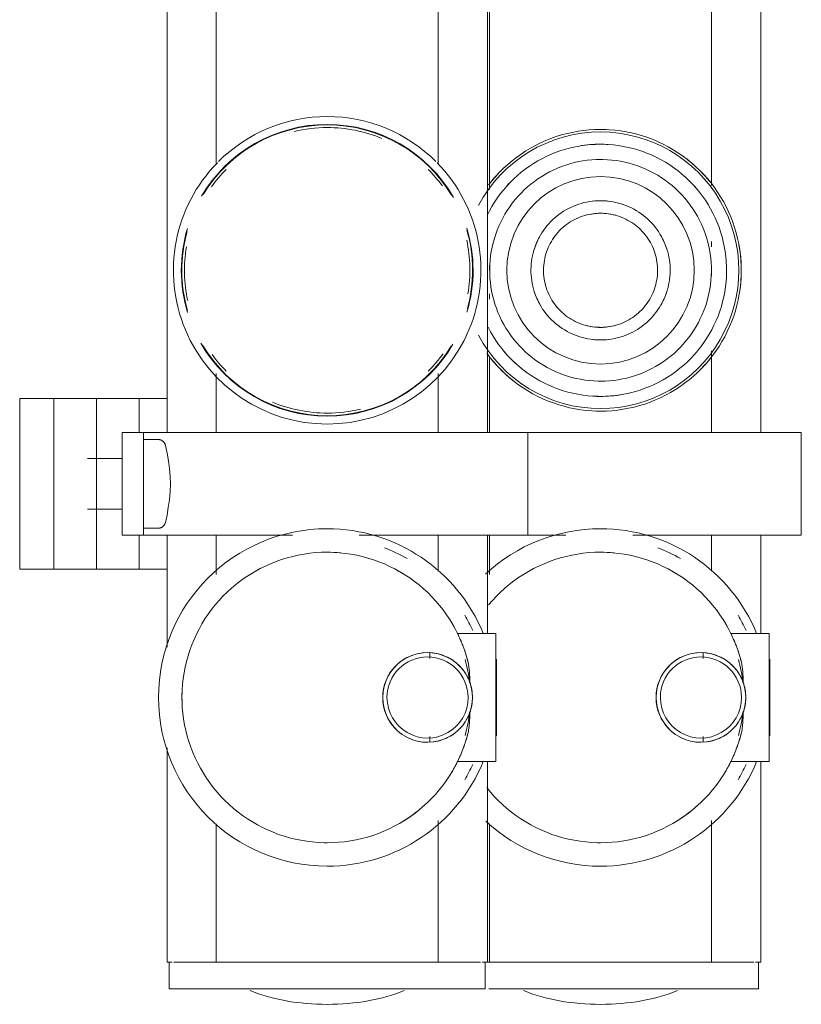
# Model space of a CAD drawing. Header units: millimetres. Extents: x 25703 to 50721, y 2709 to 39176.
# Tile 42 of 50: x 34063 to 34155, y 36565 to 36680. Entities that reach past the tile are written whole.
import ezdxf

# ---------------------------------------------------------------- set-up
doc = ezdxf.new("R2010")
doc.units = ezdxf.units.MM
doc.linetypes.add('ADSK_Скрыто', pattern=[300, 150, -150])
doc.layers.add('A-DETL-____-HDLN', color=90, linetype='ADSK_Скрыто', lineweight=9)
doc.layers.add('M-EQPM-____-OTLN', color=50, linetype='Continuous', lineweight=20)

# ---------------------------------------------------------------- blocks, each defined once
blk = doc.blocks.new('ADSK_Коллектор с регулирующими клапанами и расходомерами - N4-1658406-В_Этаж 02_Вентиляция')
at = {"layer": 'A-DETL-____-HDLN', "flags": 128}
for points in [[(200.92, 16.64), (200.94, 16.67), (200.96, 16.7), (200.98, 16.73), (201, 16.76), (201.02, 16.79), (201.05, 16.81), (201.07, 16.84), (201.1, 16.86), (201.13, 16.89), (201.16, 16.91), (201.18, 16.93), (201.21, 16.95), (201.25, 16.97)], [(210.77, 16.96), (210.8, 16.94), (210.83, 16.92), (210.86, 16.9), (210.88, 16.88), (210.91, 16.85), (210.94, 16.83), (210.96, 16.8), (210.99, 16.77), (211.01, 16.75), (211.03, 16.72), (211.05, 16.69), (211.07, 16.66)]]:
    blk.add_lwpolyline(points, dxfattribs=at)
at = {"layer": 'M-EQPM-____-OTLN'}
for p, q in [((212, 91.5), (200, 91.5)), ((200, 91.5), (200, 85)), ((212, 85), (212, 91.5)), ((223.5, 87.75), (223.5, 83.26)), ((238.5, 87.75), (223.5, 87.75)), ((223.5, 87.75), (223.5, 86.36)), ((235.5, 87.8), (226.5, 87.8)), ((226.65, 87.8), (226.5, 87.8)), ((235.5, 87.8), (235.35, 87.8)), ((238.5, 83.26), (238.5, 87.75)), ((238.5, 87.75), (238.5, 86.36)), ((200, 86.75), (62, 86.75)), ((223.55, 86.75), (212, 86.75)), ((262, 86.75), (238.45, 86.75)), ((262, 86.15), (262, 86.75)), ((265.1, 86.5), (262, 86.5)), ((265.1, 54.92), (265.1, 86.5)), ((223.5, 84.38), (223.5, 86.27)), ((238.5, 86.27), (238.5, 84.38)), ((262, 81.55), (262, 85.94)), ((200, 59.5), (200, 85)), ((212, 85), (212, 71.76)), ((171.06, 81), (140.44, 81)), ((178.24, 81), (177.62, 81)), ((181.61, 81), (181, 81)), ((200, 81), (190.44, 81)), ((216.22, 81), (212, 81)), ((262, 81), (245.39, 81)), ((262, 81.55), (262, 81)), ((262, 80), (262, 81)), ((226.45, 80), (225.79, 80)), ((236.21, 80), (235.55, 80)), ((262, 80), (262, 56)), ((212, 63.94), (212, 59.5)), ((212, 59.5), (200, 59.5)), ((200, 59.5), (200, 53)), ((212, 53), (212, 59.5)), ((223.5, 55.75), (223.5, 51.26)), ((238.5, 55.75), (223.5, 55.75)), ((223.5, 55.75), (223.5, 54.27)), ((235.5, 55.8), (226.5, 55.8)), ((226.65, 55.8), (226.5, 55.8)), ((235.5, 55.8), (235.35, 55.8)), ((238.5, 51.26), (238.5, 55.75)), ((238.5, 55.75), (238.5, 54.27)), ((262, 55), (262, 56)), ((200, 54.75), (62, 54.75)), ((140.94, 55), (171.56, 55)), ((180.39, 55), (181, 55)), ((183.76, 55), (184.38, 55)), ((191.1, 55), (200, 55)), ((212, 55), (216.61, 55)), ((223.55, 54.75), (212, 54.75)), ((223.5, 52.38), (223.5, 54.27)), ((262, 54.75), (238.45, 54.75)), ((238.5, 54.27), (238.5, 52.38)), ((245.78, 55), (262, 55)), ((262, 55), (262, 54.75)), ((262, 54.15), (262, 54.75)), ((265.1, 54.5), (262, 54.5)), ((265.1, 17.5), (265.1, 54.5)), ((262, 49.55), (262, 53.94)), ((200, 18.5), (200, 53)), ((212, 53), (212, 39.76)), ((168.44, 49), (143.07, 49)), ((200, 49), (193.07, 49)), ((216.22, 49), (212, 49)), ((262, 49), (245.39, 49)), ((262, 49.55), (262, 49)), ((262, 48), (262, 49)), ((226.45, 48), (225.79, 48)), ((236.21, 48), (235.55, 48)), ((262, 48), (262, 24)), ((212, 31.94), (212, 18.5)), ((262, 23), (262, 24)), ((143.07, 23), (168.44, 23)), ((193.07, 23), (200, 23)), ((212, 23), (216.61, 23)), ((245.78, 23), (262, 23)), ((262, 23), (262, 22.45)), ((262, 18.06), (262, 22.45)), ((200, 14.5), (200, 18.5)), ((212, 18.5), (212, 14.5)), ((262, 17.25), (262, 17.85)), ((262, 17.5), (265.1, 17.5)), ((62, 17.25), (200, 17.25)), ((196, 14), (196, 17.25)), ((200.8, 16.19), (200.8, 14.5)), ((211.2, 14.5), (211.2, 16.19)), ((212, 17.25), (225.1, 17.25)), ((216, 17.25), (216, 14)), ((236.9, 17.25), (262, 17.25)), ((200, 14), (196, 14)), ((196, 14), (196, 11.66)), ((200, 12), (200, 14.5)), ((212, 14.5), (200, 14.5)), ((212, 14.5), (212, 12)), ((216, 14), (212, 14)), ((216, 11.66), (216, 14)), ((196, 10.17), (196, 11.66)), ((200, 12), (212, 12)), ((203.04, 12), (203.04, 7.93)), ((208.96, 7.93), (208.96, 12)), ((216, 11.66), (216, 10.17)), ((196, 9), (196, 10.17)), ((216, 10.17), (216, 9)), ((216, 9), (196, 9)), ((196, 9), (196, 6.66)), ((216, 6.66), (216, 9)), ((196, 5.17), (196, 6.66)), ((216, 6.66), (216, 5.17)), ((196, 4), (196, 5.17)), ((216, 5.17), (216, 4)), ((196, 4), (196, 0)), ((206, 4), (196, 4)), ((216, 4), (206, 4)), ((216, 0), (216, 4)), ((196, 0), (206, 0)), ((206, 0), (216, 0))]:
    blk.add_line(p, q, dxfattribs=at)
at = {"layer": 'M-EQPM-____-OTLN', "flags": 128}
for points in [[(197.48, 68), (197.47, 68.66), (197.43, 69.32), (197.36, 69.97), (197.27, 70.63), (197.15, 71.27), (197.01, 71.92), (196.84, 72.56), (196.65, 73.18), (196.43, 73.81), (196.18, 74.42), (195.91, 75.02), (195.62, 75.61), (195.3, 76.19), (194.97, 76.76), (194.6, 77.31), (194.22, 77.84), (193.82, 78.36), (193.39, 78.87), (192.95, 79.36), (192.48, 79.82), (192, 80.27), (191.5, 80.7), (190.99, 81.11), (190.45, 81.5), (189.91, 81.87), (189.34, 82.21), (188.77, 82.54), (188.18, 82.84), (187.58, 83.11), (186.97, 83.36), (186.35, 83.59), (185.73, 83.79), (185.09, 83.97), (184.45, 84.12), (183.8, 84.24), (183.15, 84.34), (182.49, 84.42), (181.84, 84.46), (181.18, 84.48), (180.52, 84.48), (179.86, 84.44), (179.2, 84.38), (178.55, 84.3), (177.9, 84.19), (177.26, 84.05), (176.62, 83.89), (175.98, 83.7), (175.36, 83.49), (174.75, 83.25), (174.14, 82.99), (173.55, 82.7), (172.96, 82.39), (172.4, 82.06), (171.84, 81.7), (171.3, 81.33), (170.77, 80.93), (170.27, 80.51), (169.77, 80.07), (169.3, 79.61), (168.85, 79.13), (168.41, 78.64), (167.99, 78.13), (167.6, 77.6), (167.23, 77.05), (166.88, 76.5), (166.55, 75.93), (166.24, 75.34), (165.96, 74.75), (165.7, 74.14), (165.47, 73.52), (165.26, 72.9), (165.08, 72.26), (164.92, 71.62), (164.79, 70.98), (164.68, 70.33), (164.6, 69.67), (164.55, 69.01), (164.52, 68.36), (164.52, 68)], [(226.85, 84.49), (226.2, 84.31), (225.55, 84.1), (224.91, 83.87), (224.28, 83.62), (223.66, 83.33), (223.05, 83.03), (222.46, 82.7), (221.88, 82.35), (221.31, 81.97), (220.76, 81.57), (220.23, 81.15), (219.71, 80.71), (219.21, 80.25), (218.73, 79.77), (218.27, 79.27), (217.83, 78.75), (217.41, 78.21), (217.01, 77.66), (216.64, 77.09), (216.28, 76.51), (215.96, 75.92), (215.65, 75.31), (215.37, 74.69), (215.12, 74.06), (214.89, 73.42), (214.68, 72.77), (214.51, 72.11), (214.35, 71.45), (214.23, 70.78), (214.13, 70.11), (214.06, 69.43), (214.02, 68.76), (214, 68.08), (214, 68)], [(248, 68), (247.99, 68.68), (247.95, 69.36), (247.88, 70.04), (247.78, 70.71), (247.66, 71.38), (247.51, 72.04), (247.34, 72.7), (247.14, 73.35), (246.91, 73.99), (246.66, 74.62), (246.38, 75.24), (246.08, 75.85), (245.75, 76.45), (245.4, 77.03), (245.03, 77.6), (244.64, 78.15), (244.22, 78.69), (243.78, 79.21), (243.32, 79.71), (242.84, 80.2), (242.35, 80.66), (241.83, 81.1), (241.3, 81.53), (240.75, 81.93), (240.19, 82.31), (239.61, 82.66), (239.01, 82.99), (238.41, 83.3), (237.79, 83.59), (237.16, 83.84), (236.52, 84.08), (235.87, 84.29), (235.22, 84.47), (235.15, 84.49)], [(195.76, 68), (195.74, 68.59), (195.71, 69.18), (195.65, 69.77), (195.57, 70.35), (195.46, 70.93), (195.33, 71.51), (195.18, 72.08), (195.01, 72.64), (194.81, 73.2), (194.59, 73.75), (194.35, 74.29), (194.09, 74.81), (193.81, 75.33), (193.5, 75.84), (193.18, 76.33), (192.84, 76.81), (192.47, 77.28), (192.09, 77.73), (191.7, 78.17), (191.28, 78.59), (190.85, 78.99), (190.4, 79.37), (189.94, 79.74), (189.46, 80.09), (188.97, 80.42), (188.47, 80.73), (187.95, 81.01), (187.43, 81.28), (186.89, 81.53), (186.35, 81.75), (185.79, 81.96), (185.23, 82.14), (184.66, 82.29), (184.09, 82.43), (183.51, 82.54), (182.92, 82.63), (182.34, 82.69), (181.75, 82.74), (181.16, 82.75), (180.57, 82.75), (179.98, 82.72), (179.39, 82.67), (178.81, 82.59), (178.22, 82.49), (177.65, 82.37), (177.08, 82.22), (176.51, 82.06), (175.95, 81.87), (175.4, 81.65), (174.86, 81.42), (174.33, 81.16), (173.81, 80.88), (173.3, 80.59), (172.8, 80.27), (172.32, 79.93), (171.85, 79.57), (171.39, 79.2), (170.95, 78.8), (170.53, 78.39), (170.12, 77.97), (169.73, 77.52), (169.36, 77.07), (169, 76.59), (168.67, 76.11), (168.36, 75.61), (168.06, 75.09), (167.79, 74.57), (167.54, 74.04), (167.31, 73.5), (167.1, 72.94), (166.91, 72.38), (166.75, 71.82), (166.61, 71.24), (166.49, 70.66), (166.39, 70.08), (166.32, 69.5), (166.27, 68.91), (166.25, 68.32), (166.24, 68)], [(193.98, 68), (193.97, 68.52), (193.94, 69.04), (193.89, 69.55), (193.81, 70.07), (193.72, 70.58), (193.61, 71.08), (193.47, 71.59), (193.32, 72.08), (193.15, 72.57), (192.95, 73.05), (192.74, 73.53), (192.51, 73.99), (192.26, 74.45), (192, 74.89), (191.71, 75.33), (191.41, 75.75), (191.09, 76.16), (190.76, 76.56), (190.41, 76.94), (190.04, 77.31), (189.66, 77.66), (189.27, 78), (188.86, 78.33), (188.44, 78.63), (188.01, 78.92), (187.57, 79.19), (187.12, 79.45), (186.65, 79.68), (186.18, 79.9), (185.7, 80.1), (185.22, 80.27), (184.72, 80.43), (184.22, 80.57), (183.72, 80.69), (183.21, 80.79), (182.69, 80.87), (182.18, 80.92), (181.66, 80.96), (181.14, 80.98), (180.62, 80.97), (180.1, 80.95), (179.59, 80.9), (179.07, 80.83), (178.56, 80.75), (178.05, 80.64), (177.55, 80.51), (177.05, 80.36), (176.56, 80.2), (176.08, 80.01), (175.6, 79.8), (175.13, 79.58), (174.67, 79.33), (174.23, 79.07), (173.79, 78.79), (173.36, 78.49), (172.95, 78.18), (172.55, 77.85), (172.16, 77.5), (171.79, 77.14), (171.43, 76.77), (171.09, 76.38), (170.76, 75.97), (170.45, 75.56), (170.16, 75.13), (169.88, 74.69), (169.62, 74.24), (169.38, 73.78), (169.16, 73.31), (168.96, 72.83), (168.77, 72.35), (168.61, 71.86), (168.46, 71.36), (168.34, 70.85), (168.24, 70.34), (168.15, 69.83), (168.09, 69.32), (168.05, 68.8), (168.02, 68.28), (168.02, 68)], [(189.15, 68), (189.14, 68.33), (189.12, 68.65), (189.09, 68.98), (189.05, 69.3), (188.99, 69.62), (188.92, 69.94), (188.83, 70.25), (188.74, 70.56), (188.63, 70.87), (188.51, 71.17), (188.37, 71.47), (188.23, 71.76), (188.07, 72.05), (187.91, 72.33), (187.73, 72.6), (187.54, 72.87), (187.34, 73.12), (187.13, 73.37), (186.91, 73.61), (186.68, 73.85), (186.44, 74.07), (186.19, 74.28), (185.94, 74.48), (185.67, 74.68), (185.4, 74.86), (185.13, 75.03), (184.84, 75.19), (184.55, 75.34), (184.25, 75.47), (183.95, 75.6), (183.65, 75.71), (183.34, 75.81), (183.02, 75.9), (182.71, 75.97), (182.39, 76.03), (182.06, 76.08), (181.74, 76.12), (181.41, 76.14), (181.09, 76.15), (180.76, 76.15), (180.44, 76.13), (180.11, 76.1), (179.79, 76.06), (179.47, 76), (179.15, 75.94), (178.83, 75.86), (178.52, 75.76), (178.21, 75.66), (177.91, 75.54), (177.61, 75.41), (177.31, 75.27), (177.03, 75.12), (176.75, 74.95), (176.47, 74.78), (176.2, 74.59), (175.94, 74.39), (175.69, 74.18), (175.45, 73.97), (175.22, 73.74), (174.99, 73.51), (174.77, 73.26), (174.57, 73.01), (174.37, 72.75), (174.19, 72.48), (174.02, 72.2), (173.85, 71.92), (173.7, 71.63), (173.56, 71.34), (173.44, 71.04), (173.32, 70.73), (173.22, 70.42), (173.13, 70.11), (173.05, 69.79), (172.98, 69.47), (172.93, 69.15), (172.89, 68.83), (172.87, 68.5), (172.85, 68.18), (172.85, 68)], [(187.68, 68), (187.67, 68.27), (187.65, 68.53), (187.63, 68.8), (187.59, 69.06), (187.54, 69.33), (187.48, 69.59), (187.42, 69.84), (187.34, 70.1), (187.25, 70.35), (187.15, 70.6), (187.04, 70.84), (186.92, 71.08), (186.79, 71.32), (186.66, 71.55), (186.51, 71.77), (186.35, 71.99), (186.19, 72.2), (186.02, 72.4), (185.84, 72.6), (185.65, 72.79), (185.46, 72.97), (185.25, 73.15), (185.04, 73.31), (184.83, 73.47), (184.61, 73.62), (184.38, 73.76), (184.15, 73.89), (183.91, 74.01), (183.67, 74.12), (183.42, 74.22), (183.17, 74.31), (182.91, 74.4), (182.66, 74.47), (182.4, 74.53), (182.13, 74.58), (181.87, 74.62), (181.61, 74.65), (181.34, 74.67), (181.07, 74.68), (180.81, 74.67), (180.54, 74.66), (180.27, 74.64), (180.01, 74.6), (179.74, 74.56), (179.48, 74.5), (179.22, 74.44), (178.97, 74.36), (178.72, 74.27), (178.47, 74.18), (178.22, 74.07), (177.98, 73.95), (177.75, 73.83), (177.52, 73.69), (177.29, 73.55), (177.07, 73.4), (176.86, 73.24), (176.65, 73.07), (176.45, 72.89), (176.26, 72.7), (176.08, 72.51), (175.9, 72.31), (175.73, 72.1), (175.57, 71.89), (175.42, 71.67), (175.28, 71.44), (175.15, 71.21), (175.02, 70.97), (174.91, 70.73), (174.8, 70.49), (174.71, 70.24), (174.63, 69.98), (174.55, 69.73), (174.49, 69.47), (174.43, 69.21), (174.39, 68.94), (174.36, 68.68), (174.34, 68.41), (174.33, 68.14), (174.32, 68)], [(164.52, 68), (164.53, 67.34), (164.57, 66.68), (164.64, 66.03), (164.73, 65.37), (164.85, 64.73), (164.99, 64.08), (165.16, 63.44), (165.35, 62.82), (165.57, 62.19), (165.82, 61.58), (166.09, 60.98), (166.38, 60.39), (166.7, 59.81), (167.03, 59.24), (167.4, 58.69), (167.78, 58.16), (168.18, 57.64), (168.61, 57.13), (169.05, 56.64), (169.52, 56.18), (170, 55.73), (170.5, 55.3), (171.01, 54.89)], [(166.24, 68), (166.26, 67.41), (166.29, 66.82), (166.35, 66.23), (166.43, 65.65), (166.54, 65.07), (166.67, 64.49), (166.82, 63.92), (166.99, 63.36), (167.19, 62.8), (167.41, 62.25), (167.65, 61.71), (167.91, 61.19), (168.19, 60.67), (168.5, 60.16), (168.82, 59.67), (169.16, 59.19), (169.53, 58.72), (169.91, 58.27), (170.3, 57.83), (170.72, 57.41), (171.15, 57.01), (171.6, 56.63), (172.06, 56.26), (172.54, 55.91), (173.03, 55.58), (173.53, 55.27), (174.05, 54.99), (174.57, 54.72)], [(168.02, 68), (168.03, 67.48), (168.06, 66.96), (168.11, 66.45), (168.19, 65.93), (168.28, 65.42), (168.39, 64.92), (168.53, 64.41), (168.68, 63.92), (168.85, 63.43), (169.05, 62.95), (169.26, 62.47), (169.49, 62.01), (169.74, 61.55), (170, 61.11), (170.29, 60.67), (170.59, 60.25), (170.91, 59.84), (171.24, 59.44), (171.59, 59.06), (171.96, 58.69), (172.34, 58.34), (172.73, 58), (173.14, 57.67), (173.56, 57.37), (173.99, 57.08), (174.43, 56.81), (174.88, 56.55), (175.35, 56.32), (175.82, 56.1), (176.3, 55.9), (176.78, 55.73), (177.28, 55.57), (177.78, 55.43), (178.28, 55.31), (178.79, 55.21), (179.31, 55.13), (179.82, 55.08), (180.34, 55.04), (180.86, 55.02), (181.38, 55.03), (181.9, 55.05), (182.41, 55.1), (182.93, 55.17), (183.44, 55.25), (183.95, 55.36), (184.45, 55.49), (184.95, 55.64), (185.44, 55.8), (185.92, 55.99), (186.4, 56.2), (186.87, 56.42), (187.33, 56.67), (187.77, 56.93), (188.21, 57.21), (188.64, 57.51), (189.05, 57.82), (189.45, 58.15), (189.84, 58.5), (190.21, 58.86), (190.57, 59.23), (190.91, 59.62), (191.24, 60.03), (191.55, 60.44), (191.84, 60.87), (192.12, 61.31), (192.38, 61.76), (192.62, 62.22), (192.84, 62.69), (193.04, 63.17), (193.23, 63.65), (193.39, 64.14), (193.54, 64.64), (193.66, 65.15), (193.76, 65.66), (193.85, 66.17), (193.91, 66.68), (193.95, 67.2), (193.98, 67.72), (193.98, 68)], [(172.85, 68), (172.86, 67.67), (172.88, 67.35), (172.91, 67.02), (172.95, 66.7), (173.01, 66.38), (173.08, 66.06), (173.17, 65.75), (173.26, 65.44), (173.37, 65.13), (173.49, 64.83), (173.63, 64.53), (173.77, 64.24), (173.93, 63.95), (174.09, 63.67), (174.27, 63.4), (174.46, 63.13), (174.66, 62.88), (174.87, 62.63), (175.09, 62.39), (175.32, 62.15), (175.56, 61.93), (175.81, 61.72), (176.06, 61.52), (176.33, 61.32), (176.6, 61.14), (176.87, 60.97), (177.16, 60.81), (177.45, 60.66), (177.75, 60.53), (178.05, 60.4), (178.35, 60.29), (178.66, 60.19), (178.98, 60.1), (179.29, 60.03), (179.61, 59.97), (179.94, 59.92), (180.26, 59.88), (180.59, 59.86), (180.91, 59.85), (181.24, 59.85), (181.56, 59.87), (181.89, 59.9), (182.21, 59.94), (182.53, 60), (182.85, 60.06), (183.17, 60.14), (183.48, 60.24), (183.79, 60.34), (184.09, 60.46), (184.39, 60.59), (184.69, 60.73), (184.97, 60.88), (185.25, 61.05), (185.53, 61.22), (185.8, 61.41), (186.06, 61.61), (186.31, 61.82), (186.55, 62.03), (186.78, 62.26), (187.01, 62.49), (187.23, 62.74), (187.43, 62.99), (187.63, 63.25), (187.81, 63.52), (187.98, 63.8), (188.15, 64.08), (188.3, 64.37), (188.44, 64.66), (188.56, 64.96), (188.68, 65.27), (188.78, 65.58), (188.87, 65.89), (188.95, 66.21), (189.02, 66.53), (189.07, 66.85), (189.11, 67.17), (189.13, 67.5), (189.15, 67.82), (189.15, 68)], [(174.32, 68), (174.33, 67.73), (174.35, 67.47), (174.37, 67.2), (174.41, 66.94), (174.46, 66.67), (174.52, 66.41), (174.58, 66.16), (174.66, 65.9), (174.75, 65.65), (174.85, 65.4), (174.96, 65.16), (175.08, 64.92), (175.21, 64.68), (175.34, 64.45), (175.49, 64.23), (175.65, 64.01), (175.81, 63.8), (175.98, 63.6), (176.16, 63.4), (176.35, 63.21), (176.54, 63.03), (176.75, 62.85), (176.96, 62.69), (177.17, 62.53), (177.39, 62.38), (177.62, 62.24), (177.85, 62.11), (178.09, 61.99), (178.33, 61.88), (178.58, 61.78), (178.83, 61.69), (179.09, 61.6), (179.34, 61.53), (179.6, 61.47), (179.87, 61.42), (180.13, 61.38), (180.39, 61.35), (180.66, 61.33), (180.93, 61.32), (181.19, 61.33), (181.46, 61.34), (181.73, 61.36), (181.99, 61.4), (182.26, 61.44), (182.52, 61.5), (182.78, 61.56), (183.03, 61.64), (183.28, 61.73), (183.53, 61.82), (183.78, 61.93), (184.02, 62.05), (184.25, 62.17), (184.48, 62.31), (184.71, 62.45), (184.93, 62.6), (185.14, 62.76), (185.35, 62.93), (185.55, 63.11), (185.74, 63.3), (185.92, 63.49), (186.1, 63.69), (186.27, 63.9), (186.43, 64.11), (186.58, 64.33), (186.72, 64.56), (186.85, 64.79), (186.98, 65.03), (187.09, 65.27), (187.2, 65.51), (187.29, 65.76), (187.37, 66.02), (187.45, 66.27), (187.51, 66.53), (187.57, 66.79), (187.61, 67.06), (187.64, 67.32), (187.66, 67.59), (187.67, 67.86), (187.68, 68)], [(187.67, 54.84), (188.19, 55.12), (188.7, 55.41), (189.2, 55.73), (189.68, 56.07), (190.15, 56.43), (190.61, 56.8), (191.05, 57.2), (191.47, 57.61), (191.88, 58.03), (192.27, 58.48), (192.64, 58.93), (193, 59.41), (193.33, 59.89), (193.64, 60.39), (193.94, 60.91), (194.21, 61.43), (194.46, 61.96), (194.69, 62.5), (194.9, 63.06), (195.09, 63.62), (195.25, 64.18), (195.39, 64.76), (195.51, 65.34), (195.61, 65.92), (195.68, 66.5), (195.73, 67.09), (195.75, 67.68), (195.76, 68)], [(190.7, 54.67), (191.23, 55.07), (191.73, 55.49), (192.23, 55.93), (192.7, 56.39), (193.15, 56.87), (193.59, 57.36), (194.01, 57.87), (194.4, 58.4), (194.77, 58.95), (195.12, 59.5), (195.45, 60.07), (195.76, 60.66), (196.04, 61.25), (196.3, 61.86), (196.53, 62.48), (196.74, 63.1), (196.92, 63.74), (197.08, 64.38), (197.21, 65.02), (197.32, 65.67), (197.4, 66.33), (197.45, 66.99), (197.48, 67.64), (197.48, 68)], [(214, 68), (214.01, 67.32), (214.05, 66.64), (214.12, 65.96), (214.22, 65.29), (214.34, 64.62), (214.49, 63.96), (214.66, 63.3), (214.86, 62.65), (215.09, 62.01), (215.34, 61.38), (215.62, 60.76), (215.92, 60.15), (216.25, 59.55), (216.6, 58.97), (216.97, 58.4), (217.36, 57.85), (217.78, 57.31), (218.22, 56.79), (218.68, 56.29), (219.16, 55.8), (219.65, 55.34), (220.17, 54.9)], [(241.55, 54.67), (242.07, 55.1), (242.58, 55.55), (243.07, 56.03), (243.54, 56.52), (243.98, 57.03), (244.41, 57.56), (244.82, 58.1), (245.21, 58.66), (245.57, 59.24), (245.91, 59.83), (246.22, 60.43), (246.51, 61.04), (246.78, 61.67), (247.02, 62.31), (247.23, 62.95), (247.42, 63.6), (247.58, 64.26), (247.72, 64.93), (247.83, 65.6), (247.91, 66.28), (247.97, 66.95), (248, 67.63), (248, 68)], [(226.85, 52.49), (226.2, 52.31), (225.55, 52.1), (224.91, 51.87), (224.28, 51.62), (223.66, 51.33), (223.05, 51.03), (222.46, 50.7), (221.88, 50.35), (221.31, 49.97), (220.76, 49.57), (220.23, 49.15), (219.71, 48.71), (219.21, 48.25), (218.73, 47.77), (218.27, 47.27), (217.83, 46.75), (217.41, 46.21), (217.01, 45.66), (216.64, 45.09), (216.28, 44.51), (215.96, 43.92), (215.65, 43.31), (215.37, 42.69), (215.12, 42.06), (214.89, 41.42), (214.68, 40.77), (214.51, 40.11), (214.35, 39.45), (214.23, 38.78), (214.13, 38.11), (214.06, 37.43), (214.02, 36.76), (214, 36.08), (214, 36)], [(248, 36), (247.99, 36.68), (247.95, 37.36), (247.88, 38.04), (247.78, 38.71), (247.66, 39.38), (247.51, 40.04), (247.34, 40.7), (247.14, 41.35), (246.91, 41.99), (246.66, 42.62), (246.38, 43.24), (246.08, 43.85), (245.75, 44.45), (245.4, 45.03), (245.03, 45.6), (244.64, 46.15), (244.22, 46.69), (243.78, 47.21), (243.32, 47.71), (242.84, 48.2), (242.35, 48.66), (241.83, 49.1), (241.3, 49.53), (240.75, 49.93), (240.19, 50.31), (239.61, 50.66), (239.01, 50.99), (238.41, 51.3), (237.79, 51.59), (237.16, 51.84), (236.52, 52.08), (235.87, 52.29), (235.22, 52.47), (235.15, 52.49)], [(214, 36), (214.01, 35.32), (214.05, 34.64), (214.12, 33.96), (214.22, 33.29), (214.34, 32.62), (214.49, 31.96), (214.66, 31.3), (214.86, 30.65), (215.09, 30.01), (215.34, 29.38), (215.62, 28.76), (215.92, 28.15), (216.25, 27.55), (216.6, 26.97), (216.97, 26.4), (217.36, 25.85), (217.78, 25.31), (218.22, 24.79), (218.68, 24.29), (219.16, 23.8), (219.65, 23.34), (220.17, 22.9), (220.7, 22.47), (221.25, 22.07), (221.81, 21.69), (222.39, 21.34), (222.99, 21.01), (223.59, 20.7), (224.21, 20.41), (224.84, 20.16), (225.48, 19.92), (226.13, 19.71), (226.78, 19.53), (227.44, 19.38), (228.11, 19.25), (228.78, 19.15), (229.46, 19.07), (230.14, 19.02), (230.82, 19), (231.5, 19.01), (232.18, 19.04), (232.85, 19.1), (233.53, 19.19), (234.2, 19.3), (234.86, 19.44), (235.52, 19.61), (236.17, 19.81), (236.82, 20.03), (237.45, 20.27), (238.07, 20.54), (238.69, 20.84), (239.29, 21.16), (239.87, 21.5), (240.45, 21.87), (241, 22.26), (241.55, 22.67), (242.07, 23.1), (242.58, 23.55), (243.07, 24.03), (243.54, 24.52), (243.98, 25.03), (244.41, 25.56), (244.82, 26.1), (245.21, 26.66), (245.57, 27.24), (245.91, 27.83), (246.22, 28.43), (246.51, 29.04), (246.78, 29.67), (247.02, 30.31), (247.23, 30.95), (247.42, 31.6), (247.58, 32.26), (247.72, 32.93), (247.83, 33.6), (247.91, 34.28), (247.97, 34.95), (248, 35.63), (248, 36)], [(201.5, 17.07), (202.4, 17.26), (203.31, 17.41), (204.23, 17.53), (205.15, 17.61), (206, 17.65)], [(206, 17.65), (206.92, 17.61), (207.84, 17.52), (208.76, 17.4), (209.67, 17.25), (210.5, 17.07)], [(200.8, 16.19), (200.8, 16.23), (200.8, 16.26), (200.81, 16.3), (200.81, 16.33), (200.82, 16.37), (200.83, 16.4), (200.84, 16.44), (200.85, 16.47), (200.86, 16.51), (200.87, 16.54), (200.89, 16.57), (200.9, 16.61), (200.92, 16.64), (200.94, 16.67), (200.96, 16.7), (200.98, 16.73), (201, 16.76), (201.02, 16.79), (201.05, 16.81), (201.07, 16.84), (201.1, 16.86), (201.13, 16.89), (201.16, 16.91), (201.18, 16.93), (201.21, 16.95), (201.25, 16.97), (201.28, 16.99), (201.31, 17), (201.34, 17.02), (201.38, 17.03), (201.41, 17.04), (201.44, 17.05), (201.48, 17.06), (201.5, 17.07)], [(210.5, 17.07), (210.54, 17.06), (210.57, 17.05), (210.61, 17.04), (210.64, 17.03), (210.67, 17.01), (210.7, 17), (210.74, 16.98), (210.77, 16.96), (210.8, 16.94), (210.83, 16.92), (210.86, 16.9), (210.88, 16.88), (210.91, 16.85), (210.94, 16.83), (210.96, 16.8), (210.99, 16.77), (211.01, 16.75), (211.03, 16.72), (211.05, 16.69), (211.07, 16.66), (211.09, 16.63), (211.11, 16.59), (211.12, 16.56), (211.13, 16.53), (211.15, 16.49), (211.16, 16.46), (211.17, 16.42), (211.18, 16.39), (211.18, 16.35), (211.19, 16.32), (211.2, 16.28), (211.2, 16.25), (211.2, 16.21), (211.2, 16.19)]]:
    blk.add_lwpolyline(points, dxfattribs=at)
at = {"layer": 'M-EQPM-____-OTLN'}
for centre, radius, start, end in [((231, 68), 19.75, 112.318, 180), ((231, 68), 19.75, 0, 67.682), ((181, 68), 16.19, 360, 180), ((181, 68), 16.48, 80.7583, 100.4701), ((231, 68), 18.76, 114.7215, 120.879), ((231, 79.75), 5.25, 90, 177.6758), ((231, 79.75), 4.75, 90, 270), ((231, 68), 16.75, 95.8224, 105.3739), ((231, 79.75), 5.25, 2.3242, 90), ((231, 79.75), 4.75, 270, 90), ((231, 68), 16.75, 74.6261, 84.1776), ((231, 68), 18.76, 59.121, 65.2785), ((231, 68), 17, 116.179, 120.9014), ((231, 68), 17, 58.5193, 63.821), ((181, 68), 14.76, 86.4164, 92.8479), ((181, 68), 14.76, 86.407, 92.8444), ((181, 68), 16.48, 129.0526, 142.0096), ((181, 68), 16.48, 42.7006, 51.0219), ((231, 79.75), 5.25, 158.7952, 270), ((231, 79.75), 5.25, 270, 21.2048), ((231, 79.75), 5.25, 182.3242, 270), ((231, 79.75), 5.25, 270, 357.6758), ((181, 68), 14.76, 129.4407, 138.1279), ((181, 68), 14.76, 129.4338, 138.1241), ((181, 68), 10.97, 0, 180), ((231, 68), 17, 29.0071, 42.3187), ((231, 68), 18.76, 150.0539, 159.1057), ((231, 68), 17, 148.0895, 151.3354), ((181, 68), 8.15, 107.956, 120), ((181, 68), 8.15, 60, 71.6603), ((181, 68), 14.76, 360, 9.7004), ((181, 68), 14.76, 360, 9.6983), ((181, 68), 6.68, 164.5765, 180), ((181, 68), 6.68, 360, 15.4235), ((231, 68), 17, 174.7185, 180), ((181, 68), 16.48, 177.6765, 180), ((181, 68), 16.48, 180, 182.6477), ((181, 68), 16.19, 180, 242.0876), ((181, 68), 14.76, 176.6203, 180), ((181, 68), 14.76, 176.6244, 180), ((181, 68), 14.76, 180, 189.7004), ((181, 68), 14.76, 180, 189.6983), ((181, 68), 10.97, 180, 0), ((181, 68), 8.15, 173.6012, 180), ((181, 68), 8.15, 180, 186.3955), ((181, 68), 6.68, 180, 195.4235), ((181, 68), 6.68, 344.5765, 360), ((181, 68), 16.19, 297.9124, 360), ((181, 68), 8.15, 360, 6.3955), ((181, 68), 8.15, 353.6012, 360), ((181, 68), 14.76, 356.6203, 360), ((181, 68), 14.76, 356.6244, 360), ((181, 68), 16.48, 360, 2.6477), ((181, 68), 16.48, 357.6765, 360), ((231, 68), 19.75, 180, 223.0302), ((231, 68), 19.75, 317.1808, 0), ((181, 68), 8.15, 240, 251.6603), ((181, 68), 8.15, 287.956, 300), ((181, 68), 14.76, 309.4338, 318.1241), ((181, 68), 14.76, 309.4407, 318.1279), ((181, 68), 16.48, 309.0526, 322.0096), ((181, 68), 16.48, 222.7006, 232.2345), ((181, 68), 14.76, 225, 228.5734), ((181, 68), 14.76, 225, 228.569), ((231, 36), 19.75, 112.318, 180), ((231, 36), 19.75, 0, 67.682), ((181, 36), 18, 360, 134.4182), ((181, 36), 17.08, 73.3382, 106.8084), ((181, 36), 17.02, 74.579, 106.0052), ((231, 36), 18.76, 114.7215, 120.879), ((231, 36), 18.76, 59.121, 65.2785), ((181, 36), 16.71, 80.4736, 102.1893), ((231, 47.75), 5.25, 90, 177.6758), ((231, 47.75), 4.75, 90, 270), ((231, 36), 16.75, 95.8224, 105.3739), ((231, 47.75), 5.25, 2.3242, 90), ((231, 47.75), 4.75, 270, 90), ((231, 36), 16.75, 74.6261, 84.1776), ((181, 36), 17.08, 119.9177, 180), ((181, 36), 17.08, 360, 59.535), ((231, 36), 17, 116.179, 120.9014), ((231, 36), 17, 58.5193, 63.821), ((181, 36), 17.02, 121.0131, 180), ((181, 36), 17.02, 360, 58.6128), ((181, 36), 16.71, 45, 54.2318), ((231, 47.75), 5.25, 158.7952, 270), ((231, 47.75), 5.25, 270, 21.2048), ((181, 36), 18, 135, 180), ((181, 36), 16.71, 126.2173, 135), ((231, 47.75), 5.25, 182.3242, 270), ((231, 47.75), 5.25, 270, 357.6758), ((231, 36), 17, 29.0071, 42.3187), ((231, 36), 18.76, 150.0539, 159.1057), ((231, 36), 17, 148.0895, 151.3354), ((181, 36), 16.71, 157.4248, 180), ((181, 36), 16.71, 360, 13.4458), ((231, 36), 17, 174.7185, 180), ((181, 36), 18, 180, 225), ((181, 36), 17.08, 180, 239.535), ((181, 36), 17.02, 180, 238.6128), ((181, 36), 16.71, 180, 193.4458), ((181, 36), 18, 225.5817, 360), ((181, 36), 17.08, 299.9177, 360), ((181, 36), 17.02, 301.0131, 360), ((181, 36), 16.71, 337.4248, 360), ((231, 36), 19.75, 180, 0), ((181, 36), 16.71, 225, 234.2318), ((181, 36), 16.71, 306.2173, 315), ((181, 36), 17.08, 253.3382, 286.8084), ((181, 36), 17.02, 254.579, 286.0052), ((181, 36), 16.71, 260.4736, 282.1893), ((231, 36), 17, 266.8823, 273.0393)]:
    blk.add_arc(centre, radius, start, end, dxfattribs=at)
for centre, start_param, end_param in [((259.8, 68), 4.712389, 5.397482), ((259.8, 68), 4.027296, 4.712389), ((259.8, 36), 4.712389, 5.397482), ((259.8, 36), 4.027296, 4.712389)]:
    blk.add_ellipse(centre, major_axis=(0, 14.25), ratio=0.5, start_param=start_param, end_param=end_param, dxfattribs=at)
for points, knots in [([(223.5, 83.26), (223.5, 83.26), (223.62, 83.31), (224, 83.49), (224.33, 83.64), (224.63, 83.76), (224.89, 83.86), (225.16, 83.97), (225.56, 84.11), (226.11, 84.28), (226.6, 84.42), (226.85, 84.49)], [0, 0, 0, 0, 0.25, 0.375, 0.5, 0.5625, 0.625, 0.6875, 0.75, 0.875, 1, 1, 1, 1]), ([(223.5, 84.38), (223.5, 84.12), (223.5, 83.8), (223.5, 83.51), (223.5, 83.38), (223.5, 83.33), (223.5, 83.31)], [0, 0, 0, 0, 0.4, 0.55, 0.7, 0.8, 0.8, 0.8, 0.8]), ([(226.11, 81.65), (226.22, 81.95), (226.43, 82.37), (226.73, 82.82), (226.92, 83.06), (227.07, 83.23), (227.22, 83.4), (227.38, 83.55), (227.54, 83.7), (227.77, 83.89), (228.06, 84.11), (228.55, 84.41), (228.94, 84.59), (229.2, 84.68)], [-1, -1, -1, -1, -0.8, -0.7, -0.65, -0.6, -0.55, -0.5, -0.45, -0.4, -0.3, -0.2, 0, 0, 0, 0]), ([(232.8, 84.68), (233.2, 84.54), (233.67, 84.3), (234.16, 83.95), (234.33, 83.81), (234.5, 83.67), (234.7, 83.48), (234.91, 83.26), (235.08, 83.06), (235.27, 82.82), (235.57, 82.37), (235.78, 81.95), (235.89, 81.65)], [-1, -1, -1, -1, -0.7, -0.625, -0.5875, -0.55, -0.475, -0.4, -0.35, -0.3, -0.2, 0, 0, 0, 0]), ([(235.15, 84.49), (235.4, 84.42), (235.89, 84.28), (236.44, 84.11), (236.84, 83.97), (237.11, 83.86), (237.37, 83.76), (237.6, 83.67), (237.81, 83.58), (238.05, 83.47), (238.38, 83.31), (238.5, 83.26), (238.5, 83.26)], [0, 0, 0, 0, 0.125, 0.25, 0.3125, 0.375, 0.4375, 0.5, 0.5625, 0.625, 0.75, 1, 1, 1, 1]), ([(238.5, 83.31), (238.5, 83.35), (238.5, 83.44), (238.5, 83.6), (238.5, 83.74), (238.5, 83.96), (238.5, 84.18), (238.5, 84.38)], [0.2, 0.2, 0.2, 0.2, 0.4, 0.55, 0.625, 0.7, 1, 1, 1, 1]), ([(223.5, 51.26), (223.5, 51.26), (223.62, 51.31), (224, 51.49), (224.33, 51.64), (224.63, 51.76), (224.89, 51.86), (225.16, 51.97), (225.56, 52.11), (226.11, 52.28), (226.6, 52.42), (226.85, 52.49)], [0, 0, 0, 0, 0.25, 0.375, 0.5, 0.5625, 0.625, 0.6875, 0.75, 0.875, 1, 1, 1, 1]), ([(223.5, 52.38), (223.5, 52.12), (223.5, 51.8), (223.5, 51.51), (223.5, 51.38), (223.5, 51.33), (223.5, 51.31)], [0, 0, 0, 0, 0.4, 0.55, 0.7, 0.8, 0.8, 0.8, 0.8]), ([(226.11, 49.65), (226.22, 49.95), (226.43, 50.37), (226.73, 50.82), (226.92, 51.06), (227.07, 51.23), (227.22, 51.4), (227.38, 51.55), (227.54, 51.7), (227.77, 51.89), (228.06, 52.11), (228.55, 52.41), (228.94, 52.59), (229.2, 52.68)], [-1, -1, -1, -1, -0.8, -0.7, -0.65, -0.6, -0.55, -0.5, -0.45, -0.4, -0.3, -0.2, 0, 0, 0, 0]), ([(232.8, 52.68), (233.2, 52.54), (233.67, 52.3), (234.16, 51.95), (234.33, 51.81), (234.5, 51.67), (234.7, 51.48), (234.91, 51.26), (235.08, 51.06), (235.27, 50.82), (235.57, 50.37), (235.78, 49.95), (235.89, 49.65)], [-1, -1, -1, -1, -0.7, -0.625, -0.5875, -0.55, -0.475, -0.4, -0.35, -0.3, -0.2, 0, 0, 0, 0]), ([(235.15, 52.49), (235.4, 52.42), (235.89, 52.28), (236.44, 52.11), (236.84, 51.97), (237.11, 51.86), (237.37, 51.76), (237.6, 51.67), (237.81, 51.58), (238.05, 51.47), (238.38, 51.31), (238.5, 51.26), (238.5, 51.26)], [0, 0, 0, 0, 0.125, 0.25, 0.3125, 0.375, 0.4375, 0.5, 0.5625, 0.625, 0.75, 1, 1, 1, 1]), ([(238.5, 51.31), (238.5, 51.35), (238.5, 51.44), (238.5, 51.6), (238.5, 51.74), (238.5, 51.96), (238.5, 52.18), (238.5, 52.38)], [0.2, 0.2, 0.2, 0.2, 0.4, 0.55, 0.625, 0.7, 1, 1, 1, 1])]:
    blk.add_open_spline(points, degree=3, knots=knots, dxfattribs=at)
for points in [[(226.85, 84.49), (227.21, 84.56), (227.96, 84.67), (228.78, 84.69), (229.2, 84.68)], [(229.2, 84.68), (229.48, 84.79), (230.07, 84.94), (230.69, 85), (231, 85)], [(231, 85), (231.31, 85), (231.93, 84.94), (232.52, 84.79), (232.8, 84.68)], [(232.8, 84.68), (233.08, 84.69), (233.63, 84.68), (234.42, 84.63), (234.91, 84.54), (235.15, 84.49)], [(226.85, 52.49), (227.21, 52.56), (227.96, 52.67), (228.78, 52.69), (229.2, 52.68)], [(229.2, 52.68), (229.48, 52.79), (230.07, 52.94), (230.69, 53), (231, 53)], [(231, 53), (231.31, 53), (231.93, 52.94), (232.52, 52.79), (232.8, 52.68)], [(232.8, 52.68), (233.08, 52.69), (233.63, 52.68), (234.42, 52.63), (234.91, 52.54), (235.15, 52.49)]]:
    blk.add_open_spline(points, degree=3, dxfattribs=at)

msp = doc.modelspace()

# ---------------------------------------------------------------- block references
at = {"layer": 'A-DETL-____-HDLN', "rotation": 270.0000468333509}
msp.add_blockref('ADSK_Коллектор с регулирующими клапанами и расходомерами - N4-1658406-В_Этаж 02_Вентиляция', (34063.24, 36831.6), dxfattribs=at)

doc.saveas('drawing.dxf')
